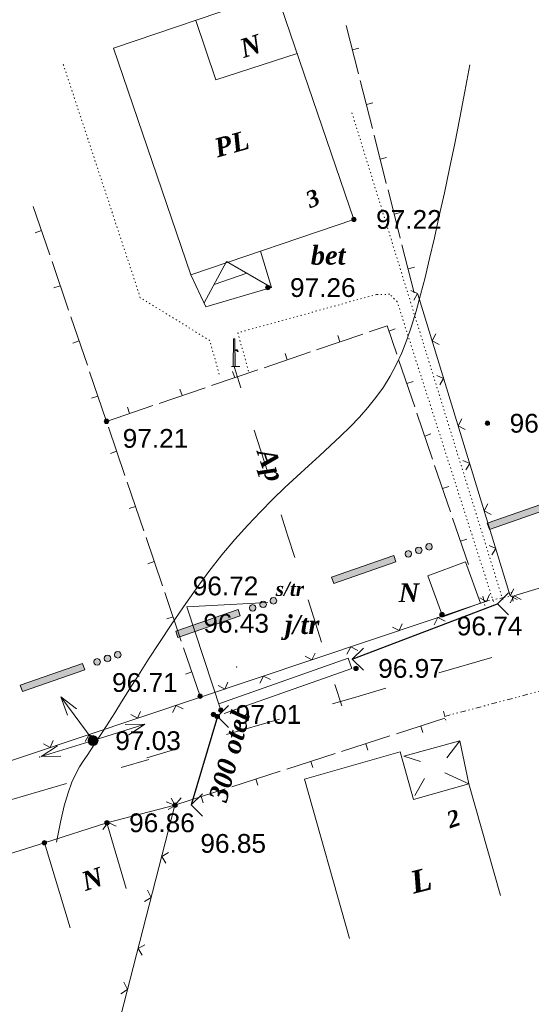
# Model space of a CAD drawing. Header units: millimetres. Extents: x 9396 to 25236, y 15106 to 31102.
# Tile 124 of 256: x 11347 to 11394, y 16033 to 16122. Entities that reach past the tile are written whole.
import ezdxf
from ezdxf.enums import TextEntityAlignment as Align

# ---------------------------------------------------------------- set-up
doc = ezdxf.new("R2010")
doc.units = ezdxf.units.MM
for name, pattern in [('DIVIDE', [1.25, 0.5, -0.25, 0, -0.25, 0, -0.25]), ('DOT', [0.25, 0, -0.25]), ('HIDDEN', [0.375, 0.25, -0.125])]:
    doc.linetypes.add(name, pattern=pattern)
for name, color, linetype, lineweight, true_color in [('1001010', 7, 'Continuous', 9, 0x000000), ('10010110', 7, 'Continuous', 20, 0xa25100), ('1060000', 7, 'Continuous', 9, 0x000000), ('1070000', 7, 'DOT', 9, 0x000000), ('11113000', 7, 'Continuous', 9, 0x000000), ('2030012', 7, 'Continuous', 9, 0x000000), ('21100200', 7, 'HIDDEN', 0, 0x800080), ('3000105', 7, 'DIVIDE', 9, 0x000000), ('3000220', 7, 'Continuous', 9, 0x000000), ('3000260', 7, 'Continuous', 9, 0x000000), ('5010210', 7, 'Continuous', 20, 0x008000), ('5010220', 7, 'Continuous', 30, 0x000000), ('5010530', 7, 'Continuous', 9, 0x000000), ('6011210', 1, 'Continuous', 9, 0xff0000)]:
    doc.layers.add(name, color=color, linetype=linetype, lineweight=lineweight, true_color=true_color)
doc.styles.add('1', font='timesbi.ttf', dxfattribs={"height": 0.00127})
doc.styles.add('10', font='timesbi.ttf', dxfattribs={"height": 0.001481})
doc.styles.add('2', font='timesbi.ttf', dxfattribs={"height": 0.001693})
doc.styles.add('3', font='timesbi.ttf', dxfattribs={"height": 0.001693})
doc.styles.add('9', font='timesbi.ttf', dxfattribs={"height": 0.001693})
doc.styles.add('F2', font='arial.ttf', dxfattribs={"height": 0.001693})

# ---------------------------------------------------------------- blocks, each defined once
blk = doc.blocks.new('SYMBOL21100200')
at = {"true_color": 0x800080}
h = blk.add_hatch(color=216, dxfattribs=at)
edge = h.paths.add_edge_path()
edge.add_arc((0, 0), 0.1, 0, 360)
at = {"color": 216, "linetype": 'Continuous', "lineweight": 0, "true_color": 0x800080}
blk.add_circle((0, 0), 0.1, dxfattribs=at)
blk = doc.blocks.new('SYMBOL5010530')
at = {"true_color": 0x000000}
for points in [[(-0.05, 0), (-0.025, 1.25), (0.025, 1.25), (0.05, 0)], [(0.025, 0.75), (0.15, 0.75), (0.175, 0.675), (0.15, 0.675), (0.125, 0.725), (0.025, 0.725)]]:
    blk.add_hatch(color=18, dxfattribs=at).paths.add_polyline_path(points)
at = {"color": 18, "linetype": 'Continuous', "lineweight": 0, "true_color": 0x000000, "flags": 128}
for points in [[(-0.05, 0), (-0.025, 1.25), (0.025, 1.25), (0.05, 0), (-0.05, 0)], [(0.025, 0.75), (0.15, 0.75), (0.175, 0.675), (0.15, 0.675), (0.125, 0.725), (0.025, 0.725), (0.025, 0.75)]]:
    blk.add_lwpolyline(points, close=True, dxfattribs=at)
blk.add_lwpolyline([(-0.125, 0), (0.25, 0)], dxfattribs=at)
blk = doc.blocks.new('SYMBOL2030012')
at = {"true_color": 0xffffff}
h = blk.add_hatch(color=7, dxfattribs=at)
edge = h.paths.add_edge_path()
edge.add_arc((0, 0), 0.225, 0, 360)
at = {"true_color": 0x000000}
h = blk.add_hatch(color=18, dxfattribs=at)
edge = h.paths.add_edge_path()
edge.add_arc((0, 0), 0.05, 0, 360)
at = {"color": 18, "linetype": 'Continuous', "lineweight": 0, "true_color": 0x000000}
for radius in [0.225, 0.05]:
    blk.add_circle((0, 0), radius, dxfattribs=at)
blk = doc.blocks.new('SYMBOL5010220')
at = {"color": 18, "linetype": 'Continuous', "lineweight": 9, "true_color": 0x000000, "flags": 128}
blk.add_lwpolyline([(0.5, 0.5), (0, 0), (0.5, -0.5)], dxfattribs=at)

msp = doc.modelspace()

# ---------------------------------------------------------------- hatches: boundary and pattern name
at = {"layer": '11113000', "true_color": 0xffffff}
h = msp.add_hatch(color=7, dxfattribs=at)
h.paths.add_polyline_path([(11319.671, 16051.357), (11325.281, 16053.307), (11325.091, 16053.867), (11319.471, 16051.927)])
h.paths.add_polyline_path([(11326.401, 16053.707), (11326.551, 16053.747), (11326.661, 16053.857), (11326.701, 16054.007), (11326.661, 16054.157), (11326.551, 16054.267), (11326.401, 16054.307), (11326.251, 16054.267), (11326.141, 16054.157), (11326.101, 16054.007), (11326.141, 16053.857), (11326.251, 16053.747)])
h.paths.add_polyline_path([(11327.341, 16054.037), (11327.491, 16054.077), (11327.601, 16054.187), (11327.641, 16054.337), (11327.601, 16054.487), (11327.491, 16054.597), (11327.341, 16054.637), (11327.191, 16054.597), (11327.081, 16054.487), (11327.041, 16054.337), (11327.081, 16054.187), (11327.191, 16054.077)])
h.paths.add_polyline_path([(11328.271, 16054.357), (11328.421, 16054.397), (11328.531, 16054.507), (11328.571, 16054.657), (11328.531, 16054.807), (11328.421, 16054.917), (11328.271, 16054.957), (11328.121, 16054.917), (11328.011, 16054.807), (11327.971, 16054.657), (11328.011, 16054.507), (11328.121, 16054.397)])
h.paths.add_polyline_path([(11333.701, 16056.227), (11339.311, 16058.177), (11339.121, 16058.747), (11333.511, 16056.797)])
h.paths.add_polyline_path([(11340.431, 16058.587), (11340.581, 16058.627), (11340.691, 16058.737), (11340.731, 16058.877), (11340.691, 16059.027), (11340.581, 16059.137), (11340.431, 16059.177), (11340.281, 16059.137), (11340.171, 16059.027), (11340.131, 16058.877), (11340.171, 16058.737), (11340.281, 16058.627)])
h.paths.add_polyline_path([(11341.371, 16058.907), (11341.521, 16058.947), (11341.631, 16059.057), (11341.671, 16059.207), (11341.631, 16059.357), (11341.521, 16059.467), (11341.371, 16059.507), (11341.221, 16059.467), (11341.111, 16059.357), (11341.071, 16059.207), (11341.111, 16059.057), (11341.221, 16058.947)])
h.paths.add_polyline_path([(11342.301, 16059.237), (11342.451, 16059.277), (11342.561, 16059.387), (11342.601, 16059.527), (11342.561, 16059.677), (11342.451, 16059.787), (11342.301, 16059.827), (11342.151, 16059.787), (11342.041, 16059.677), (11342.001, 16059.527), (11342.041, 16059.387), (11342.151, 16059.277)])
h.paths.add_polyline_path([(11347.731, 16061.097), (11353.351, 16063.047), (11353.151, 16063.617), (11347.541, 16061.667)])
h.paths.add_polyline_path([(11354.461, 16063.457), (11354.611, 16063.497), (11354.721, 16063.607), (11354.761, 16063.757), (11354.721, 16063.907), (11354.611, 16064.017), (11354.461, 16064.057), (11354.311, 16064.017), (11354.201, 16063.907), (11354.161, 16063.757), (11354.201, 16063.607), (11354.311, 16063.497)])
h.paths.add_polyline_path([(11355.401, 16063.777), (11355.551, 16063.817), (11355.661, 16063.927), (11355.701, 16064.077), (11355.661, 16064.227), (11355.551, 16064.337), (11355.401, 16064.377), (11355.251, 16064.337), (11355.141, 16064.227), (11355.101, 16064.077), (11355.141, 16063.927), (11355.251, 16063.817)])
h.paths.add_polyline_path([(11356.331, 16064.107), (11356.481, 16064.147), (11356.591, 16064.257), (11356.631, 16064.407), (11356.591, 16064.557), (11356.481, 16064.667), (11356.331, 16064.707), (11356.181, 16064.667), (11356.081, 16064.557), (11356.041, 16064.407), (11356.081, 16064.257), (11356.181, 16064.147)])
h.paths.add_polyline_path([(11361.761, 16065.967), (11367.381, 16067.917), (11367.181, 16068.487), (11361.571, 16066.537)])
h.paths.add_polyline_path([(11368.491, 16068.327), (11368.641, 16068.367), (11368.751, 16068.477), (11368.791, 16068.627), (11368.751, 16068.777), (11368.641, 16068.887), (11368.491, 16068.927), (11368.351, 16068.887), (11368.241, 16068.777), (11368.201, 16068.627), (11368.241, 16068.477), (11368.351, 16068.367)])
h.paths.add_polyline_path([(11369.431, 16068.657), (11369.581, 16068.697), (11369.691, 16068.797), (11369.731, 16068.947), (11369.691, 16069.097), (11369.581, 16069.207), (11369.431, 16069.247), (11369.281, 16069.207), (11369.171, 16069.097), (11369.131, 16068.947), (11369.171, 16068.797), (11369.281, 16068.697)])
h.paths.add_polyline_path([(11370.371, 16068.977), (11370.511, 16069.017), (11370.621, 16069.127), (11370.661, 16069.277), (11370.621, 16069.427), (11370.511, 16069.537), (11370.371, 16069.577), (11370.221, 16069.537), (11370.111, 16069.427), (11370.071, 16069.277), (11370.111, 16069.127), (11370.221, 16069.017)])
h.paths.add_polyline_path([(11375.801, 16070.847), (11381.411, 16072.797), (11381.211, 16073.357), (11375.601, 16071.407)])
h.paths.add_polyline_path([(11382.531, 16073.197), (11382.671, 16073.237), (11382.781, 16073.347), (11382.821, 16073.497), (11382.781, 16073.647), (11382.671, 16073.757), (11382.531, 16073.797), (11382.381, 16073.757), (11382.271, 16073.647), (11382.231, 16073.497), (11382.271, 16073.347), (11382.381, 16073.237)])
h.paths.add_polyline_path([(11383.461, 16073.527), (11383.611, 16073.567), (11383.721, 16073.677), (11383.761, 16073.827), (11383.721, 16073.977), (11383.611, 16074.077), (11383.461, 16074.117), (11383.311, 16074.077), (11383.201, 16073.977), (11383.161, 16073.827), (11383.201, 16073.677), (11383.311, 16073.567)])
h.paths.add_polyline_path([(11384.401, 16073.847), (11384.551, 16073.887), (11384.651, 16073.997), (11384.691, 16074.147), (11384.651, 16074.297), (11384.551, 16074.407), (11384.401, 16074.447), (11384.251, 16074.407), (11384.141, 16074.297), (11384.101, 16074.147), (11384.141, 16073.997), (11384.251, 16073.887)])
h.paths.add_polyline_path([(11389.831, 16075.717), (11395.441, 16077.667), (11395.241, 16078.227), (11389.631, 16076.287)])
h.paths.add_polyline_path([(11396.561, 16078.077), (11396.711, 16078.117), (11396.811, 16078.217), (11396.851, 16078.367), (11396.811, 16078.517), (11396.711, 16078.627), (11396.561, 16078.667), (11396.411, 16078.627), (11396.301, 16078.517), (11396.261, 16078.367), (11396.301, 16078.217), (11396.411, 16078.117)])
h.paths.add_polyline_path([(11397.491, 16078.397), (11397.641, 16078.437), (11397.751, 16078.547), (11397.791, 16078.697), (11397.751, 16078.847), (11397.641, 16078.957), (11397.491, 16078.997), (11397.341, 16078.957), (11397.231, 16078.847), (11397.191, 16078.697), (11397.231, 16078.547), (11397.341, 16078.437)])
h.paths.add_polyline_path([(11398.431, 16078.717), (11398.581, 16078.757), (11398.691, 16078.867), (11398.731, 16079.017), (11398.691, 16079.167), (11398.581, 16079.277), (11398.431, 16079.317), (11398.281, 16079.277), (11398.171, 16079.167), (11398.131, 16079.017), (11398.171, 16078.867), (11398.281, 16078.757)])
h.paths.add_polyline_path([(11403.861, 16080.587), (11409.471, 16082.537), (11409.271, 16083.107), (11403.661, 16081.157)])
h.paths.add_polyline_path([(11410.591, 16082.947), (11410.741, 16082.987), (11410.851, 16083.097), (11410.891, 16083.247), (11410.851, 16083.397), (11410.741, 16083.497), (11410.591, 16083.537), (11410.441, 16083.497), (11410.331, 16083.397), (11410.291, 16083.247), (11410.331, 16083.097), (11410.441, 16082.987)])
h.paths.add_polyline_path([(11411.521, 16083.267), (11411.671, 16083.307), (11411.781, 16083.417), (11411.821, 16083.567), (11411.781, 16083.717), (11411.671, 16083.827), (11411.521, 16083.867), (11411.371, 16083.827), (11411.261, 16083.717), (11411.221, 16083.567), (11411.261, 16083.417), (11411.371, 16083.307)])
h.paths.add_polyline_path([(11412.461, 16083.597), (11412.611, 16083.637), (11412.721, 16083.747), (11412.761, 16083.897), (11412.721, 16084.037), (11412.611, 16084.147), (11412.461, 16084.187), (11412.311, 16084.147), (11412.201, 16084.037), (11412.161, 16083.897), (11412.201, 16083.747), (11412.311, 16083.637)])
h.paths.add_polyline_path([(11417.891, 16085.457), (11423.501, 16087.407), (11423.301, 16087.977), (11417.691, 16086.027)])
h.paths.add_polyline_path([(11424.621, 16087.817), (11424.771, 16087.857), (11424.881, 16087.967), (11424.921, 16088.117), (11424.881, 16088.267), (11424.771, 16088.377), (11424.621, 16088.417), (11424.471, 16088.377), (11424.361, 16088.267), (11424.321, 16088.117), (11424.361, 16087.967), (11424.471, 16087.857)])
h.paths.add_polyline_path([(11425.551, 16088.137), (11425.701, 16088.177), (11425.811, 16088.287), (11425.851, 16088.437), (11425.811, 16088.587), (11425.701, 16088.697), (11425.551, 16088.737), (11425.401, 16088.697), (11425.301, 16088.587), (11425.261, 16088.437), (11425.301, 16088.287), (11425.401, 16088.177)])
h.paths.add_polyline_path([(11426.491, 16088.467), (11426.641, 16088.507), (11426.751, 16088.617), (11426.791, 16088.767), (11426.751, 16088.917), (11426.641, 16089.027), (11426.491, 16089.067), (11426.341, 16089.027), (11426.231, 16088.917), (11426.191, 16088.767), (11426.231, 16088.617), (11426.341, 16088.507)])
h.paths.add_polyline_path([(11431.921, 16090.337), (11437.531, 16092.277), (11437.331, 16092.847), (11431.721, 16090.897)])
h.paths.add_polyline_path([(11438.651, 16092.687), (11438.801, 16092.727), (11438.911, 16092.837), (11438.951, 16092.987), (11438.911, 16093.137), (11438.801, 16093.247), (11438.651, 16093.287), (11438.501, 16093.247), (11438.391, 16093.137), (11438.351, 16092.987), (11438.391, 16092.837), (11438.501, 16092.727)])
h.paths.add_polyline_path([(11439.581, 16093.017), (11439.731, 16093.057), (11439.841, 16093.167), (11439.881, 16093.317), (11439.841, 16093.457), (11439.731, 16093.567), (11439.581, 16093.607), (11439.441, 16093.567), (11439.331, 16093.457), (11439.291, 16093.317), (11439.331, 16093.167), (11439.441, 16093.057)])
h.paths.add_polyline_path([(11440.521, 16093.337), (11440.671, 16093.377), (11440.781, 16093.487), (11440.821, 16093.637), (11440.781, 16093.787), (11440.671, 16093.897), (11440.521, 16093.937), (11440.371, 16093.897), (11440.261, 16093.787), (11440.221, 16093.637), (11440.261, 16093.487), (11440.371, 16093.377)])

# ---------------------------------------------------------------- linework, layer by layer
at = {"layer": '1001010', "color": 253}
for p, q in [((11355.959, 16119.098, 47.569), (11370.652, 16124.107, 47.569)), ((11365.012, 16097.799, 24.936), (11367.965, 16098.812, 24.936)), ((11385.633, 16067.823, 32.928), (11384.274, 16071.539, 32.928))]:
    msp.add_line(p, q, dxfattribs=at)
for points in [[(11370.652, 16124.107, 47.569), (11377.621, 16103.665, 47.569), (11362.928, 16098.656, 47.569), (11355.959, 16119.098, 47.569)], [(11363.356, 16121.62, 0), (11365.183, 16116.261, 47.569), (11372.515, 16118.643, 47.569)], [(11362.928, 16098.656, 2.302), (11364.282, 16095.795, 47.569), (11370.195, 16097.524, 47.569), (11369.211, 16100.798, 47.569)], [(11364.116, 16096.145, 24.936), (11366.134, 16099.869, 24.936), (11370.195, 16097.524, 24.936)], [(11384.274, 16071.539, 32.928), (11387.683, 16072.786, 32.928), (11389.043, 16069.07, 32.928), (11385.633, 16067.823, 32.928)], [(11377.236, 16038.821, 33.448), (11373.152, 16053.186, 33.448), (11381.785, 16055.64, 33.448), (11383.005, 16051.35, 33.448), (11387.981, 16052.765, 33.448), (11390.846, 16042.69, 33.448)], [(11349.718, 16047.459, 0), (11355.357, 16049.259, 0), (11357.075, 16043.335, 0)], [(11330.478, 16040.575, 0), (11330.302, 16041.345, 0), (11349.718, 16047.459, 0), (11352.036, 16039.778, 0)]]:
    msp.add_polyline3d(points, dxfattribs=at)
at = {"layer": '10010110'}
msp.add_polyline3d([(11350.799, 16047.495, 33.291), (11351.158, 16049.302, 25.848), (11351.511, 16050.774, 19.754), (11351.86, 16051.959, 14.854), (11352.204, 16052.907, 10.994), (11352.545, 16053.668, 8.021), (11352.883, 16054.29, 5.78), (11353.221, 16054.825, 4.116), (11353.557, 16055.321, 2.877), (11353.896, 16055.822, 1.927), (11354.248, 16056.355, 1.214), (11354.627, 16056.937, 0.702), (11355.047, 16057.589, 0.36), (11355.519, 16058.332, 0.152), (11356.059, 16059.183, 0.045), (11356.679, 16060.164, 0.006), (11357.392, 16061.294, 0), (11358.207, 16062.583, 0), (11359.115, 16064.007, 0), (11360.102, 16065.529, 0), (11361.153, 16067.116, 0), (11362.255, 16068.733, 0), (11363.393, 16070.344, 0), (11364.554, 16071.916, 0), (11365.723, 16073.412, 0), (11366.889, 16074.807, 0), (11368.044, 16076.102, 0), (11369.185, 16077.308, 0), (11370.308, 16078.435, 0), (11371.407, 16079.494, 0), (11372.479, 16080.494, 0), (11373.52, 16081.446, 0), (11374.524, 16082.36, 0), (11375.488, 16083.247, 0), (11376.409, 16084.116, 0), (11377.284, 16084.977, 0), (11378.111, 16085.841, 0), (11378.888, 16086.717, 0), (11379.611, 16087.616, 0), (11380.278, 16088.547, 0), (11380.888, 16089.52, 0), (11381.438, 16090.547, 0), (11381.938, 16091.637, 0), (11382.397, 16092.802, 0), (11382.826, 16094.054, 0), (11383.236, 16095.404, 0), (11383.635, 16096.862, 0), (11384.035, 16098.441, 0), (11384.445, 16100.152, 0), (11384.874, 16102.001, 0), (11385.32, 16103.977, 0), (11385.776, 16106.065, 0), (11386.24, 16108.247, 0), (11386.707, 16110.509, 0), (11387.171, 16112.835, 0), (11387.629, 16115.208, 0), (11388.075, 16117.612, 0)], dxfattribs=at)
at = {"layer": '1060000', "color": 253}
for p, q in [((11387.175, 16056.659, 2.47), (11385.995, 16055.128, 2.47)), ((11382.107, 16055.273, 2.47), (11383.629, 16054.774, 2.47)), ((11383.128, 16051.724, 2.47), (11383.97, 16053.253, 2.47))]:
    msp.add_line(p, q, dxfattribs=at)
for points in [[(11365.626, 16059.404, 178.449), (11362.553, 16068.728, 3.399), (11369.862, 16069.135, 54.765)], [(11365.937, 16059.118, 181.438), (11377.442, 16063.179, 190.597), (11377.104, 16064.1, 189.11), (11365.434, 16059.988, 153.887)], [(11382.107, 16055.273, 2.47), (11387.175, 16056.659, 2.47), (11387.981, 16052.765, 2.47), (11385.828, 16053.772, 2.47)]]:
    msp.add_polyline3d(points, dxfattribs=at)
at = {"layer": '1070000', "color": 253}
msp.add_line((11391.039, 16069.38, 1.172), (11377.434, 16113.314, 1.172), dxfattribs=at)
for points in [[(11365.477, 16089.707, 1.172), (11364.626, 16092.749, 1.172), (11358.365, 16096.605, 1.172), (11351.395, 16117.724, 1.172)], [(11390.194, 16069.206, 1.172), (11381.523, 16096.24, 1.172), (11380.846, 16096.913, 1.172), (11379.662, 16096.906, 1.172), (11367.16, 16093.442, 1.172), (11368.146, 16089.884, 1.172)]]:
    msp.add_polyline3d(points, dxfattribs=at)
at = {"layer": '11113000', "color": 253}
for points in [[(11389.831, 16075.717, 61.689), (11395.441, 16077.667, 61.689), (11395.241, 16078.227, 61.689), (11389.631, 16076.287, 61.689), (11389.831, 16075.717, 61.689)], [(11383.461, 16073.527, 61.689), (11383.611, 16073.567, 61.689), (11383.721, 16073.677, 61.689), (11383.761, 16073.827, 61.689), (11383.721, 16073.977, 61.689), (11383.611, 16074.077, 61.689), (11383.461, 16074.117, 61.689), (11383.311, 16074.077, 61.689), (11383.201, 16073.977, 61.689), (11383.161, 16073.827, 61.689), (11383.201, 16073.677, 61.689), (11383.311, 16073.567, 61.689), (11383.461, 16073.527, 61.689)], [(11384.401, 16073.847, 61.689), (11384.551, 16073.887, 61.689), (11384.651, 16073.997, 61.689), (11384.691, 16074.147, 61.689), (11384.651, 16074.297, 61.689), (11384.551, 16074.407, 61.689), (11384.401, 16074.447, 61.689), (11384.251, 16074.407, 61.689), (11384.141, 16074.297, 61.689), (11384.101, 16074.147, 61.689), (11384.141, 16073.997, 61.689), (11384.251, 16073.887, 61.689), (11384.401, 16073.847, 61.689)], [(11375.801, 16070.847, 61.689), (11381.411, 16072.797, 61.689), (11381.211, 16073.357, 61.689), (11375.601, 16071.407, 61.689), (11375.801, 16070.847, 61.689)], [(11382.531, 16073.197, 61.689), (11382.671, 16073.237, 61.689), (11382.781, 16073.347, 61.689), (11382.821, 16073.497, 61.689), (11382.781, 16073.647, 61.689), (11382.671, 16073.757, 61.689), (11382.531, 16073.797, 61.689), (11382.381, 16073.757, 61.689), (11382.271, 16073.647, 61.689), (11382.231, 16073.497, 61.689), (11382.271, 16073.347, 61.689), (11382.381, 16073.237, 61.689), (11382.531, 16073.197, 61.689)], [(11370.371, 16068.977, 61.689), (11370.511, 16069.017, 61.689), (11370.621, 16069.127, 61.689), (11370.661, 16069.277, 61.689), (11370.621, 16069.427, 61.689), (11370.511, 16069.537, 61.689), (11370.371, 16069.577, 61.689), (11370.221, 16069.537, 61.689), (11370.111, 16069.427, 61.689), (11370.071, 16069.277, 61.689), (11370.111, 16069.127, 61.689), (11370.221, 16069.017, 61.689), (11370.371, 16068.977, 61.689)], [(11368.491, 16068.327, 61.689), (11368.641, 16068.367, 61.689), (11368.751, 16068.477, 61.689), (11368.791, 16068.627, 61.689), (11368.751, 16068.777, 61.689), (11368.641, 16068.887, 61.689), (11368.491, 16068.927, 61.689), (11368.351, 16068.887, 61.689), (11368.241, 16068.777, 61.689), (11368.201, 16068.627, 61.689), (11368.241, 16068.477, 61.689), (11368.351, 16068.367, 61.689), (11368.491, 16068.327, 61.689)], [(11369.431, 16068.657, 61.689), (11369.581, 16068.697, 61.689), (11369.691, 16068.797, 61.689), (11369.731, 16068.947, 61.689), (11369.691, 16069.097, 61.689), (11369.581, 16069.207, 61.689), (11369.431, 16069.247, 61.689), (11369.281, 16069.207, 61.689), (11369.171, 16069.097, 61.689), (11369.131, 16068.947, 61.689), (11369.171, 16068.797, 61.689), (11369.281, 16068.697, 61.689), (11369.431, 16068.657, 61.689)], [(11361.761, 16065.967, 61.689), (11367.381, 16067.917, 61.689), (11367.181, 16068.487, 61.689), (11361.571, 16066.537, 61.689), (11361.761, 16065.967, 61.689)], [(11355.401, 16063.777, 61.689), (11355.551, 16063.817, 61.689), (11355.661, 16063.927, 61.689), (11355.701, 16064.077, 61.689), (11355.661, 16064.227, 61.689), (11355.551, 16064.337, 61.689), (11355.401, 16064.377, 61.689), (11355.251, 16064.337, 61.689), (11355.141, 16064.227, 61.689), (11355.101, 16064.077, 61.689), (11355.141, 16063.927, 61.689), (11355.251, 16063.817, 61.689), (11355.401, 16063.777, 61.689)], [(11356.331, 16064.107, 61.689), (11356.481, 16064.147, 61.689), (11356.591, 16064.257, 61.689), (11356.631, 16064.407, 61.689), (11356.591, 16064.557, 61.689), (11356.481, 16064.667, 61.689), (11356.331, 16064.707, 61.689), (11356.181, 16064.667, 61.689), (11356.081, 16064.557, 61.689), (11356.041, 16064.407, 61.689), (11356.081, 16064.257, 61.689), (11356.181, 16064.147, 61.689), (11356.331, 16064.107, 61.689)], [(11347.731, 16061.097, 61.689), (11353.351, 16063.047, 61.689), (11353.151, 16063.617, 61.689), (11347.541, 16061.667, 61.689), (11347.731, 16061.097, 61.689)], [(11354.461, 16063.457, 61.689), (11354.611, 16063.497, 61.689), (11354.721, 16063.607, 61.689), (11354.761, 16063.757, 61.689), (11354.721, 16063.907, 61.689), (11354.611, 16064.017, 61.689), (11354.461, 16064.057, 61.689), (11354.311, 16064.017, 61.689), (11354.201, 16063.907, 61.689), (11354.161, 16063.757, 61.689), (11354.201, 16063.607, 61.689), (11354.311, 16063.497, 61.689), (11354.461, 16063.457, 61.689)]]:
    msp.add_polyline3d(points, close=True, dxfattribs=at)
at = {"layer": '3000105', "color": 253}
for p, q in [((11389.248, 16069.69, 22.24), (11389.471, 16068.613, 22.24)), ((11389.349, 16069.2, 11.552), (11391.884, 16069.724, 32.928)), ((11391.985, 16069.234, 22.24), (11391.762, 16070.311, 22.24)), ((11385.819, 16058.851, 2.47), (11394.942, 16061.278, 2.47)), ((11385.69, 16059.334, 2.47), (11385.973, 16058.271, 2.47))]:
    msp.add_line(p, q, dxfattribs=at)
at = {"layer": '3000220', "color": 253}
for p, q in [((11376.931, 16121.147, 24.936), (11378.031, 16116.797, 24.936)), ((11377.481, 16118.967, 24.936), (11378.061, 16119.117, 24.936)), ((11378.181, 16116.207, 24.936), (11379.291, 16111.857, 24.936)), ((11378.741, 16114.027, 24.936), (11379.321, 16114.177, 24.936)), ((11379.441, 16111.267, 24.936), (11380.541, 16106.917, 24.936)), ((11379.991, 16109.087, 24.936), (11380.571, 16109.237, 24.936)), ((11380.701, 16106.327, 24.936), (11381.801, 16101.977, 24.936)), ((11350.201, 16100.467, 98.26), (11348.711, 16104.837, 98.26)), ((11381.251, 16104.147, 24.936), (11381.831, 16104.297, 24.936)), ((11349.461, 16102.657, 98.26), (11348.891, 16102.457, 98.26)), ((11381.951, 16101.387, 24.936), (11383.061, 16097.037, 24.936)), ((11351.901, 16095.487, 98.26), (11350.411, 16099.867, 98.26)), ((11382.501, 16099.207, 24.936), (11383.081, 16099.357, 24.936)), ((11351.151, 16097.677, 98.26), (11350.581, 16097.487, 98.26)), ((11353.591, 16090.517, 98.26), (11352.101, 16094.897, 98.26)), ((11380.771, 16093.597, 54.718), (11381.341, 16093.787, 54.718)), ((11352.851, 16092.707, 98.26), (11352.281, 16092.507, 98.26)), ((11374.261, 16091.917, 54.718), (11378.431, 16093.327, 54.718)), ((11376.351, 16092.627, 54.718), (11376.161, 16093.187, 54.718)), ((11369.531, 16090.297, 54.718), (11373.701, 16091.717, 54.718)), ((11371.611, 16091.007, 54.718), (11371.421, 16091.577, 54.718)), ((11381.681, 16090.947, 54.718), (11383.101, 16086.777, 54.718)), ((11355.291, 16085.537, 98.26), (11353.791, 16089.917, 98.26)), ((11364.791, 16088.687, 54.718), (11368.961, 16090.107, 54.718)), ((11366.871, 16089.397, 54.718), (11366.681, 16089.967, 54.718)), ((11382.391, 16088.857, 54.718), (11382.951, 16089.047, 54.718)), ((11360.051, 16087.077, 54.718), (11364.221, 16088.487, 54.718)), ((11362.141, 16087.787, 54.718), (11361.941, 16088.347, 54.718)), ((11354.541, 16087.727, 98.26), (11353.971, 16087.537, 98.26)), ((11355.311, 16085.457, 54.718), (11359.481, 16086.877, 54.718)), ((11357.401, 16086.167, 54.718), (11357.201, 16086.737, 54.718)), ((11383.291, 16086.207, 54.718), (11384.711, 16082.037, 54.718)), ((11356.981, 16080.567, 98.26), (11355.491, 16084.947, 98.26)), ((11384.001, 16084.117, 54.718), (11384.571, 16084.317, 54.718)), ((11356.231, 16082.757, 98.26), (11355.671, 16082.557, 98.26)), ((11384.901, 16081.467, 54.718), (11386.321, 16077.297, 54.718)), ((11358.671, 16075.587, 98.26), (11357.181, 16079.967, 98.26)), ((11385.611, 16079.387, 54.718), (11386.181, 16079.577, 54.718)), ((11357.931, 16077.777, 98.26), (11357.361, 16077.587, 98.26)), ((11386.521, 16076.727, 54.718), (11387.941, 16072.557, 54.718)), ((11360.371, 16070.617, 98.26), (11358.881, 16074.997, 98.26)), ((11387.231, 16074.647, 54.718), (11387.791, 16074.837, 54.718)), ((11359.621, 16072.807, 98.26), (11359.051, 16072.617, 98.26)), ((11362.061, 16065.647, 98.26), (11360.571, 16070.017, 98.26)), ((11361.321, 16067.827, 98.26), (11360.751, 16067.637, 98.26)), ((11363.751, 16060.667, 98.26), (11362.261, 16065.047, 98.26)), ((11363.011, 16062.857, 98.26), (11362.441, 16062.667, 98.26)), ((11385.821, 16058.687, 33.448), (11381.461, 16057.277, 33.448)), ((11383.641, 16057.977, 33.448), (11383.821, 16057.407, 33.448)), ((11380.871, 16057.087, 33.448), (11376.511, 16055.687, 33.448)), ((11378.691, 16056.387, 33.448), (11378.871, 16055.817, 33.448)), ((11375.921, 16055.497, 33.448), (11371.561, 16054.097, 33.448)), ((11373.741, 16054.797, 33.448), (11373.921, 16054.227, 33.448)), ((11370.971, 16053.907, 33.448), (11366.611, 16052.507, 33.448)), ((11368.791, 16053.207, 33.448), (11368.971, 16052.637, 33.448)), ((11366.021, 16052.317, 33.448), (11361.661, 16050.917, 33.448)), ((11363.841, 16051.617, 33.448), (11364.021, 16051.047, 33.448))]:
    msp.add_line(p, q, dxfattribs=at)
msp.add_polyline3d([(11379.001, 16093.527, 54.718), (11380.611, 16094.077, 54.718), (11381.481, 16091.507, 54.718)], dxfattribs=at)
at = {"layer": '3000260', "color": 253}
for p, q in [((11391.715, 16069.723, 54.718), (11383.381, 16096.929, 54.718)), ((11361.49, 16050.84), (11355.357, 16049.259))]:
    msp.add_line(p, q, dxfattribs=at)
for points in [[(11383.021, 16096.397, 54.718), (11383.361, 16096.987, 54.718), (11382.761, 16097.257, 54.718)], [(11392.053, 16069.725, 12.178), (11420.772, 16078.368, 54.718), (11418.375, 16094.606, 54.718)], [(11385.301, 16092.377, 54.718), (11384.671, 16092.727, 54.718), (11385.001, 16093.337, 54.718)], [(11385.371, 16088.737, 54.718), (11385.711, 16089.327, 54.718), (11385.101, 16089.597, 54.718)], [(11387.641, 16084.717, 54.718), (11387.021, 16085.057, 54.718), (11387.351, 16085.677, 54.718)], [(11387.711, 16081.077, 54.718), (11388.061, 16081.657, 54.718), (11387.451, 16081.937, 54.718)], [(11389.991, 16077.057, 54.718), (11389.361, 16077.397, 54.718), (11389.701, 16078.017, 54.718)], [(11390.061, 16073.407, 54.718), (11390.411, 16073.997, 54.718), (11389.801, 16074.267, 54.718)], [(11388.971, 16069.547, 0), (11389.581, 16069.217, 0), (11389.851, 16069.837, 0)], [(11391.701, 16069.097, 33.448), (11392.061, 16069.727, 33.448), (11392.701, 16069.397, 33.448)], [(11392.341, 16069.387, 54.718), (11391.711, 16069.737, 54.718), (11392.051, 16070.347, 54.718)], [(11314.175, 16044.864, 0), (11323.116, 16048.198, 0), (11337.687, 16051.841, 0), (11389.518, 16069.201, 0)], [(11384.861, 16067.117, 0), (11385.201, 16067.757, 0), (11385.841, 16067.447, 0)], [(11381.101, 16066.907, 0), (11381.711, 16066.587, 0), (11381.981, 16067.207, 0)], [(11376.991, 16064.477, 0), (11377.331, 16065.117, 0), (11377.981, 16064.807, 0)], [(11373.231, 16064.277, 0), (11373.841, 16063.947, 0), (11374.121, 16064.567, 0)], [(11369.131, 16061.847, 0), (11369.471, 16062.487, 0), (11370.111, 16062.177, 0)], [(11365.371, 16061.637, 0), (11365.981, 16061.317, 0), (11366.251, 16061.937, 0)], [(11361.261, 16059.207, 0), (11361.601, 16059.847, 0), (11362.241, 16059.537, 0)], [(11357.501, 16059.007, 0), (11358.111, 16058.687, 0), (11358.391, 16059.297, 0)], [(11353.391, 16056.577, 0), (11353.741, 16057.217, 0), (11354.381, 16056.907, 0)], [(11349.631, 16056.367, 0), (11350.251, 16056.047, 0), (11350.521, 16056.667, 0)], [(11361.49, 16050.84, 0), (11352.556, 16016.062, 0), (11348.421, 16005.141, 0)], [(11362.041, 16051.497, 0), (11361.481, 16050.837, 0), (11360.691, 16051.147, 0)], [(11361.141, 16051.487, 0), (11361.491, 16050.827, 0), (11360.871, 16050.447, 0)], [(11356.191, 16048.957, 0), (11355.451, 16049.287, 0), (11354.971, 16048.647, 0)], [(11360.911, 16046.567, 0), (11360.301, 16046.207, 0), (11360.671, 16045.627, 0)], [(11359.011, 16043.177, 0), (11359.351, 16042.527, 0), (11358.741, 16042.147, 0)], [(11358.771, 16038.257, 0), (11358.171, 16037.907, 0), (11358.531, 16037.327, 0)], [(11356.871, 16034.877, 0), (11357.221, 16034.227, 0), (11356.611, 16033.837, 0)]]:
    msp.add_polyline3d(points, dxfattribs=at)
at = {"layer": '5010210'}
for p, q in [((11366.831, 16090.397, 32.928), (11367.431, 16088.477, 32.928)), ((11369.861, 16080.837, 32.928), (11368.641, 16084.657, 32.928)), ((11371.071, 16077.017, 32.928), (11371.671, 16075.097, 32.928)), ((11371.671, 16075.097, 32.928), (11372.281, 16073.187, 32.928)), ((11374.701, 16065.547, 32.928), (11373.491, 16069.367, 32.928)), ((11385.271, 16062.777, 53.634), (11390.061, 16064.167, 53.634)), ((11375.911, 16061.717, 32.928), (11376.521, 16059.807, 32.928)), ((11378.091, 16060.687, 53.634), (11375.701, 16059.997, 53.634)), ((11380.491, 16061.387, 53.634), (11378.091, 16060.687, 53.634)), ((11366.131, 16057.217, 53.634), (11370.911, 16058.607, 53.634)), ((11361.341, 16055.827, 53.634), (11358.951, 16055.127, 53.634)), ((11356.651, 16054.237, 98.26), (11359.121, 16054.957, 98.26)), ((11351.711, 16052.787, 98.26), (11346.771, 16051.347, 98.26))]:
    msp.add_line(p, q, dxfattribs=at)
at = {"layer": '5010220', "color": 253}
for p, q in [((11377.473, 16064.015, 193.519), (11390.571, 16068.999, 1.172)), ((11365.309, 16058.835, 193.442), (11362.959, 16050.862, 193.246))]:
    msp.add_line(p, q, dxfattribs=at)
at = {"layer": '6011210'}
for p, q in [((11354.102, 16056.663, 11.332), (11351.211, 16060.619, 11.332)), ((11354.102, 16056.663, 11.332), (11358.767, 16058.161, 11.332)), ((11354.102, 16056.663, 11.396), (11349.415, 16055.232, 11.396))]:
    msp.add_line(p, q, dxfattribs=at)
for points in [[(11351.81, 16058.951, 11.332), (11351.211, 16060.619, 11.332), (11351.211, 16060.619, 11.332), (11352.617, 16059.542, 11.332)], [(11356.996, 16058.118, 11.332), (11358.767, 16058.161, 11.332), (11358.767, 16058.161, 11.332), (11357.301, 16057.165, 11.332)], [(11351.187, 16055.25, 11.396), (11349.415, 16055.232, 11.396), (11349.415, 16055.232, 11.396), (11350.895, 16056.207, 11.396)]]:
    msp.add_polyline3d(points, dxfattribs=at)
for p in [(11367.048, 16063.306, 11.332), (11349.288, 16055.193, 11.396)]:
    msp.add_point(p, dxfattribs=at)

# ---------------------------------------------------------------- block references
at = {"layer": '2030012', "color": 253, "xscale": 2, "yscale": 2, "zscale": 2}
msp.add_blockref('SYMBOL2030012', (11354.102, 16056.663, 191.598), dxfattribs=at)
at = {"layer": '21100200', "xscale": 2, "yscale": 2, "zscale": 2}
for p in [(11377.621, 16103.665, 194.44), (11369.857, 16097.522, 194.52), (11355.314, 16085.459, 194.42), (11389.657, 16085.286, 193.1), (11377.812, 16063.177, 193.945), (11363.756, 16060.668, 193.42), (11364.959, 16059.024, 194.023), (11365.309, 16058.835, 193.442), (11365.626, 16059.404, 192.86), (11354.102, 16056.663, 194.052), (11361.498, 16050.837, 193.7), (11355.358, 16049.257, 193.72), (11349.718, 16047.457, 194.02)]:
    msp.add_blockref('SYMBOL21100200', p, dxfattribs=at)
at = {"layer": '21100200', "xscale": 1.999999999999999, "yscale": 1.999999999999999, "zscale": 1.999999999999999, "rotation": 191.2137900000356}
msp.add_blockref('SYMBOL21100200', (11385.559, 16068.026, 193.48), dxfattribs=at)
at = {"layer": '5010220', "color": 253, "xscale": 2, "yscale": 2, "zscale": 2}
for p in [(11390.571, 16068.999, 1.172), (11377.473, 16064.015, 193.519), (11365.309, 16058.835, 193.442), (11362.959, 16050.862, 193.246)]:
    msp.add_blockref('SYMBOL5010220', p, dxfattribs=at)
at = {"layer": '5010530', "color": 253, "xscale": 2, "yscale": 2, "zscale": 2}
msp.add_blockref('SYMBOL5010530', (11366.828, 16090.393, 32.928), dxfattribs=at)

# ---------------------------------------------------------------- texts
at = {"layer": '1001010', "color": 253, "style": '9'}
for s, height, rotation, p in [('N', 1.693, 17.8, (11367.416, 16119.02, 23.785)), ('PL', 1.693, 15.7, (11365.09, 16110.062, 47.569)), ('N', 1.693, 18.6, (11353.156, 16043.897)), ('L', 2.014, 14.2, (11382.759, 16043.83, 33.448))]:
    msp.add_text(s, height=height, rotation=rotation, dxfattribs=at).set_placement(p, align=Align.MIDDLE_LEFT)
at = {"layer": '1001010', "color": 1, "true_color": 0xff0000, "style": '10'}
for s, rotation, p in [('3', 23.3, (11373.39, 16105.342, 47.569)), ('2', 18.9, (11386.059, 16049.45, 33.448))]:
    msp.add_text(s, height=1.481, rotation=rotation, dxfattribs=at).set_placement(p, align=Align.MIDDLE_LEFT)
at = {"layer": '1001010', "color": 253, "style": '9'}
msp.add_text('N', height=1.693, dxfattribs=at).set_placement((11381.653, 16070.001, 32.928), align=Align.MIDDLE_LEFT)
at = {"layer": '1060000', "color": 253}
for s, height, style, p in [('s/tr', 1.2697, '1', (11370.567, 16070.349, 90.924)), ('j/tr', 1.693, '2', (11371.387, 16067.129, 90.924))]:
    msp.add_text(s, height=height, dxfattribs=dict(at, style=style)).set_placement(p, align=Align.MIDDLE_LEFT)
at = {"layer": '1070000', "color": 253, "style": '2'}
msp.add_text('bet', height=1.693, dxfattribs=at).set_placement((11373.736, 16100.436, 1.172), align=Align.MIDDLE_LEFT)
at = {"layer": '21100200', "color": 253, "style": 'F2'}
for s, p in [('97.22', (11379.621, 16103.665, 194.44)), ('97.26', (11371.857, 16097.522, 194.52)), ('96.55', (11391.657, 16085.286, 193.1)), ('97.21', (11356.774, 16083.919, 194.42)), ('96.72', (11363.089, 16070.615, 27.262)), ('96.43', (11364.046, 16067.244, 34.14)), ('96.74', (11386.899, 16067.006, 193.48)), ('96.97', (11379.812, 16063.177, 193.945)), ('96.71', (11355.816, 16061.908, 193.42)), ('97.01', (11366.959, 16059.024, 194.023)), ('97.03', (11356.102, 16056.663, 194.052)), ('96.86', (11357.358, 16049.257, 193.72)), ('96.85', (11363.778, 16047.397, 193.7))]:
    msp.add_text(s, height=1.693, dxfattribs=at).set_placement(p, align=Align.MIDDLE_LEFT)
at = {"layer": '5010210', "color": 253, "style": '3'}
msp.add_text('Ap', height=1.693, rotation=288.8, dxfattribs=at).set_placement((11369.656, 16082.962, 32.928), align=Align.MIDDLE_LEFT)
at = {"layer": '5010220', "color": 253, "style": '3'}
msp.add_text('300 otel', height=1.693, rotation=75, dxfattribs=at).set_placement((11365.314, 16051.248, 193.344), align=Align.MIDDLE_LEFT)

doc.saveas('drawing.dxf')
